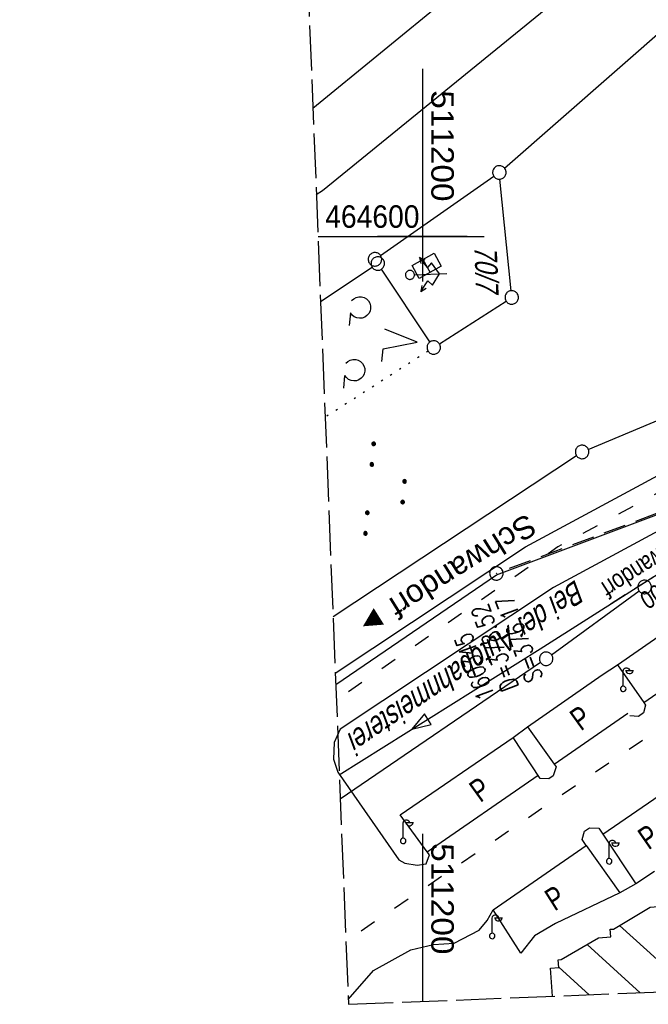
# Model space of a CAD drawing. Extents: x 511155 to 511479, y 464515 to 465450.
# Tile 1 of 41: x 511155 to 511225, y 464515 to 464624. Entities that reach past the tile are written whole.
import ezdxf

# ---------------------------------------------------------------- set-up
doc = ezdxf.new("R2010")
doc.units = 0
doc.header["$LTSCALE"] = 10
doc.header["$MEASUREMENT"] = 0
for name, pattern in [('ACAD_ISO03W100', [30, 12, -18]), ('LT00', [0]), ('LT14', [0.6, 0.5, -0.1]), ('PUNKTX2_STR', [0.6, 0.1, -0.5]), ('STRICHLINIE2', [0.375, 0.25, -0.125])]:
    doc.linetypes.add(name, pattern=pattern)
doc.layers.get('0').update_dxf_attribs({"linetype": 'LT00'})
for name, color, linetype in [('--EK_Haltung', 7, 'STRICHLINIE2'), ('--EK_Schacht-Text', 5, 'LT00'), ('--EL_Haltung', 182, 'STRICHLINIE2'), ('ABWASSERLTG', 24, 'LT00'), ('ABWASSERLTG_FLIEßPF', 26, 'Continuous'), ('ABWASSERLTG_TEXT', 26, 'Continuous'), ('DFK_BEB_SCHR', 254, 'LT00'), ('DFK_BEBAUUNG', 250, 'LT00'), ('DFK_BES-NAME', 255, 'LT00'), ('DFK_BES-WEGE', 255, 'LT00'), ('DFK_FLUR_NR', 250, 'LT00'), ('DFK_GZPKT', 250, 'LT00'), ('DFK_KATASTER', 250, 'LT00'), ('DFK_NUTZUNG', 250, 'LT00'), ('DFK_NUTZUNGSGRENZE', 70, 'PUNKTX2_STR'), ('DFK_TOPO-ANL', 252, 'LT00'), ('DFK_TOPO-SYM', 252, 'LT00'), ('ORTSRICHTUNG', 7, 'Continuous'), ('V103_KA_PRUF', 182, 'LT00'), ('V103_RASTER', 250, 'LT00'), ('V104_KA_PRUF', 182, 'LT00'), ('V104_RASTER', 250, 'LT00'), ('WASSERLTG', 130, 'ACAD_ISO03W100')]:
    doc.layers.add(name, color=color, linetype=linetype)
doc.layers.add('-BLATT_103-RAND', color=7, linetype='LT14', plot=False)
doc.styles.add('Beschrift', font='ARIAL.TTF')
doc.styles.add('schachtbeschriftung', font='romans.shx', dxfattribs={"width": 0.75, "height": 2})
doc.styles.get("Standard").update_dxf_attribs({"font": 'ARIAL.TTF'})
doc.styles.add('Versorgungsltg', font='ARIAL.TTF', dxfattribs={"width": 0.8, "height": 2})

# ---------------------------------------------------------------- blocks, each defined once
blk = doc.blocks.new('SYMB7010')
at = {"color": 0, "linetype": 'ByBlock'}
for points in [[(-0.031408, 0.499213), (-0.093728, 0.49134), (-0.15457, 0.475719), (-0.212975, 0.452595), (-0.268021, 0.422333), (-0.31884, 0.385411), (-0.36463, 0.342411), (-0.40467, 0.29401), (-0.438329, 0.240973), (-0.465074, 0.184136), (-0.484486, 0.124395), (-0.496256, 0.062692), (-0.5002, 0)], [(-0.5002, 0), (-0.496256, -0.062692), (-0.484486, -0.124395), (-0.465075, -0.184136), (-0.438329, -0.240973), (-0.404671, -0.29401), (-0.36463, -0.342411), (-0.31884, -0.385411), (-0.268021, -0.422333), (-0.212975, -0.452595), (-0.154571, -0.475719), (-0.093728, -0.49134), (-0.031408, -0.499213), (0.031408, -0.499213)], [(0.5002, 0), (0.496256, 0.062692), (0.484485, 0.124395), (0.465074, 0.184136), (0.438329, 0.240973), (0.40467, 0.29401), (0.36463, 0.342411), (0.31884, 0.385411), (0.268021, 0.422333), (0.212975, 0.452595), (0.15457, 0.475719), (0.093728, 0.49134), (0.031408, 0.499213), (-0.031408, 0.499213)], [(0.031408, -0.499213), (0.093728, -0.491341), (0.15457, -0.475719), (0.212975, -0.452595), (0.268021, -0.422333), (0.31884, -0.385411), (0.36463, -0.342411), (0.404671, -0.294011), (0.438329, -0.240974), (0.465075, -0.184136), (0.484486, -0.124395), (0.496256, -0.062692), (0.500201, 0)]]:
    blk.add_lwpolyline(points, dxfattribs=at)
blk = doc.blocks.new('SYMB7317')
at = {"color": 0, "linetype": 'ByBlock'}
blk.add_line((0, 0.061), (0, 0.4), dxfattribs=at)
for points in [[(0, 0.4), (0.004222, 0.423941), (0.016377, 0.444995), (0.035, 0.460622), (0.057845, 0.468937), (0.082155, 0.468937), (0.105, 0.460622), (0.123623, 0.444995), (0.135779, 0.423941), (0.14, 0.4)], [(0.23, 0.4), (0.21, 0.4), (0.14, 0.4), (0.07, 0.4), (0.05, 0.4)], [(0.21, 0.4), (0.205779, 0.376059), (0.193623, 0.355005), (0.175, 0.339378), (0.152155, 0.331063), (0.127845, 0.331063), (0.105, 0.339378), (0.086377, 0.355005), (0.074222, 0.376059), (0.07, 0.4)], [(0.061, 0), (0.056881, 0.022036), (0.04508, 0.041095), (0.02719, 0.054605), (0.005628, 0.06074), (-0.016693, 0.058671), (-0.036761, 0.048679), (-0.051863, 0.032112), (-0.059961, 0.011209), (-0.059961, -0.011209)], [(0.005628, -0.06074), (0.02719, -0.054605), (0.04508, -0.041095), (0.056881, -0.022036), (0.061, 0)], [(-0.059961, -0.011209), (-0.051863, -0.032112), (-0.036761, -0.048679), (-0.016693, -0.058671), (0.005628, -0.06074)]]:
    blk.add_lwpolyline(points, dxfattribs=at)
blk = doc.blocks.new('SYMB7310')
at = {"color": 0, "linetype": 'ByBlock'}
for p, q in [((0, 0.5002), (0, 4.1)), ((1.886, 1.148), (0.738, 1.968))]:
    blk.add_line(p, q, dxfattribs=at)
for points in [[(0, 3.28), (-1.23, 2.46), (-0.738, 1.968), (-1.886, 1.148)], [(0.738, 1.968), (1.23, 2.46), (0, 3.28)], [(-1.558, 1.763), (-1.886, 1.148), (-1.23, 1.271)], [(1.23, 1.271), (1.886, 1.148), (1.558, 1.763)], [(-0.031408, 0.499213), (-0.093728, 0.49134), (-0.15457, 0.475719), (-0.212975, 0.452595), (-0.268021, 0.422333), (-0.31884, 0.385411), (-0.36463, 0.342411), (-0.40467, 0.29401), (-0.438329, 0.240973), (-0.465074, 0.184136), (-0.484486, 0.124395), (-0.496256, 0.062692), (-0.5002, 0)], [(-0.5002, 0), (-0.496256, -0.062692), (-0.484486, -0.124395), (-0.465074, -0.184136), (-0.438329, -0.240973), (-0.404671, -0.29401), (-0.36463, -0.342411), (-0.31884, -0.385411), (-0.268021, -0.422333), (-0.212975, -0.452595), (-0.15457, -0.475719), (-0.093728, -0.49134), (-0.031408, -0.499213), (0.031408, -0.499213), (0.093728, -0.49134), (0.15457, -0.475719), (0.212975, -0.452595), (0.268021, -0.422333), (0.31884, -0.385411), (0.36463, -0.342411), (0.404671, -0.29401), (0.438329, -0.240973), (0.465075, -0.184136), (0.484486, -0.124395), (0.496256, -0.062692), (0.500201, 0)], [(0.5002, 0), (0.496256, 0.062692), (0.484485, 0.124395), (0.465074, 0.184136), (0.438329, 0.240973), (0.40467, 0.29401), (0.36463, 0.34241), (0.31884, 0.385411), (0.268021, 0.422333), (0.212975, 0.452595), (0.15457, 0.475719), (0.093728, 0.49134), (0.031408, 0.499213), (-0.031408, 0.499213)]]:
    blk.add_lwpolyline(points, dxfattribs=at)
blk = doc.blocks.new('ABWASSER-FLIEßPF')
at = {"layer": 'ABWASSERLTG_FLIEßPF'}
for p, q in [((0, 0), (-2.11, 0.7)), ((-2.11, 0.7), (-2.11, -0.7)), ((-2.11, -0.7), (0, 0))]:
    blk.add_line(p, q, dxfattribs=at)
blk = doc.blocks.new('SYMB7201')
at = {"color": 0, "linetype": 'ByBlock'}
for p, q in [((0, 0.385), (-0.11, 0.015)), ((-0.255, -0.385), (-0.115, -0.385)), ((0.445, -0.385), (0.585, -0.385))]:
    blk.add_line(p, q, dxfattribs=at)
for points in [[(0.25, 0.015), (0.11, 0.015), (0, 0.385)], [(-0.393816, -0.383308), (-0.416239, -0.362945), (-0.432849, -0.337617), (-0.442589, -0.308936), (-0.444836, -0.27873), (-0.439449, -0.248923), (-0.426769, -0.221415), (-0.407606, -0.197958), (-0.38318, -0.180047), (-0.355047, -0.168823), (-0.325, -0.165), (-0.294953, -0.168823), (-0.26682, -0.180047), (-0.242394, -0.197959), (-0.223231, -0.221415), (-0.210551, -0.248923), (-0.205164, -0.27873), (-0.207411, -0.308936), (-0.21715, -0.337617), (-0.233761, -0.362945), (-0.256184, -0.383308)], [(0.306185, -0.383308), (0.283761, -0.362945), (0.267151, -0.337617), (0.257411, -0.308936), (0.255164, -0.27873), (0.260552, -0.248923), (0.273231, -0.221415), (0.292394, -0.197958), (0.31682, -0.180047), (0.344953, -0.168823), (0.375, -0.165), (0.405047, -0.168823), (0.43318, -0.180047), (0.457606, -0.197959), (0.476769, -0.221415), (0.489449, -0.248923), (0.494836, -0.27873), (0.492589, -0.308936), (0.48285, -0.337617), (0.466239, -0.362945), (0.443816, -0.383308)]]:
    blk.add_lwpolyline(points, dxfattribs=at)
blk = doc.blocks.new('SYMB0003')
at = {"color": 0, "linetype": 'ByBlock'}
for p, q in [((-0.015712, 0), (0.010166, 0.012015)), ((0, -0.021257), (-0.015712, 0)), ((0.010166, 0.012015), (0, -0.021257))]:
    blk.add_line(p, q, dxfattribs=at)
for points in [[(-0.031395, 0.499013), (-0.093691, 0.491144), (-0.154509, 0.475528), (-0.21289, 0.452414), (-0.267913, 0.422164), (-0.318712, 0.385257), (-0.364484, 0.342274), (-0.404509, 0.293893), (-0.438154, 0.240877), (-0.464888, 0.184062), (-0.484292, 0.124345), (-0.496058, 0.062667), (-0.5, 0)], [(-0.5, 0), (-0.496058, -0.062667), (-0.484292, -0.124345), (-0.464888, -0.184062), (-0.438154, -0.240877), (-0.404509, -0.293893), (-0.364485, -0.342274), (-0.318712, -0.385257), (-0.267914, -0.422164), (-0.21289, -0.452414), (-0.154509, -0.475529), (-0.093691, -0.491144), (-0.031395, -0.499014), (0.031395, -0.499014)], [(0.5, 0), (0.496057, 0.062667), (0.484292, 0.124345), (0.464888, 0.184062), (0.438153, 0.240877), (0.404509, 0.293893), (0.364484, 0.342274), (0.318712, 0.385257), (0.267913, 0.422164), (0.21289, 0.452414), (0.154509, 0.475528), (0.093691, 0.491144), (0.031395, 0.499013), (-0.031395, 0.499013)], [(0.031395, -0.499014), (0.093691, -0.491144), (0.154509, -0.475529), (0.21289, -0.452414), (0.267914, -0.422164), (0.318712, -0.385257), (0.364485, -0.342274), (0.404509, -0.293893), (0.438154, -0.240877), (0.464889, -0.184062), (0.484292, -0.124345), (0.496058, -0.062667), (0.5, 0)]]:
    blk.add_lwpolyline(points, dxfattribs=at)
blk = doc.blocks.new('SYMB7111')
at = {"color": 0, "linetype": 'ByBlock'}
for p, q in [((-0.13, 0.202919), (-0.13, 0.177081)), ((-0.125, 0.172895), (-0.125, 0.207105)), ((-0.12, 0.209164), (-0.12, 0.170836)), ((-0.115, 0.170204), (-0.115, 0.209796)), ((-0.11, 0.209164), (-0.11, 0.170836)), ((-0.105, 0.172895), (-0.105, 0.207105)), ((-0.1, 0.202919), (-0.1, 0.177081)), ((-0.095, 0.189874), (-0.095, 0.190146)), ((0.1, 0.202919), (0.1, 0.177081)), ((0.105, 0.172895), (0.105, 0.207105)), ((0.11, 0.209164), (0.11, 0.170836)), ((0.115, 0.170204), (0.115, 0.209796)), ((0.12, 0.209164), (0.12, 0.170836)), ((0.125, 0.172895), (0.125, 0.207105)), ((0.13, 0.202919), (0.13, 0.177081)), ((0.135, 0.189874), (0.135, 0.190146)), ((-0.515, -0.177081), (-0.515, -0.202919)), ((-0.51, -0.207105), (-0.51, -0.172895)), ((-0.505, -0.170836), (-0.505, -0.209164)), ((-0.5, -0.209796), (-0.5, -0.170204)), ((-0.495, -0.170836), (-0.495, -0.209164)), ((-0.49, -0.207105), (-0.49, -0.172895)), ((-0.485, -0.177081), (-0.485, -0.202919)), ((-0.48, -0.190126), (-0.48, -0.189854)), ((-0.285, -0.177081), (-0.285, -0.202919)), ((-0.28, -0.207105), (-0.28, -0.172895)), ((-0.275, -0.170836), (-0.275, -0.209164)), ((-0.27, -0.209796), (-0.27, -0.170204)), ((-0.265, -0.170836), (-0.265, -0.209164)), ((-0.26, -0.207105), (-0.26, -0.172895)), ((-0.255, -0.177081), (-0.255, -0.202919)), ((-0.25, -0.190126), (-0.25, -0.189854)), ((0.255, -0.177081), (0.255, -0.202919)), ((0.26, -0.207105), (0.26, -0.172895)), ((0.265, -0.170836), (0.265, -0.209164)), ((0.27, -0.209796), (0.27, -0.170204)), ((0.275, -0.170836), (0.275, -0.209164)), ((0.28, -0.207105), (0.28, -0.172895)), ((0.285, -0.177081), (0.285, -0.202919)), ((0.29, -0.190126), (0.29, -0.189854)), ((0.485, -0.177081), (0.485, -0.202919)), ((0.49, -0.207105), (0.49, -0.172895)), ((0.495, -0.170836), (0.495, -0.209164)), ((0.5, -0.209796), (0.5, -0.170204)), ((0.505, -0.170836), (0.505, -0.209164)), ((0.51, -0.207105), (0.51, -0.172895)), ((0.515, -0.177081), (0.515, -0.202919)), ((0.52, -0.190126), (0.52, -0.189854))]:
    blk.add_line(p, q, dxfattribs=at)
for points in [[(-0.095, 0.19), (-0.096981, 0.198678), (-0.10253, 0.205637), (-0.11055, 0.209499), (-0.11945, 0.209499), (-0.12747, 0.205637), (-0.133019, 0.198678), (-0.135, 0.19), (-0.133019, 0.181322), (-0.12747, 0.174363), (-0.11945, 0.170501), (-0.11055, 0.170501), (-0.10253, 0.174363), (-0.096981, 0.181322), (-0.095, 0.19)], [(0.135, 0.19), (0.133019, 0.198678), (0.12747, 0.205637), (0.11945, 0.209499), (0.11055, 0.209499), (0.10253, 0.205637), (0.096981, 0.198678), (0.095, 0.19), (0.096981, 0.181322), (0.10253, 0.174363), (0.11055, 0.170501), (0.11945, 0.170501), (0.12747, 0.174363), (0.133019, 0.181322), (0.135, 0.19)], [(-0.48, -0.19), (-0.481981, -0.181322), (-0.48753, -0.174363), (-0.49555, -0.170501), (-0.50445, -0.170501), (-0.51247, -0.174363), (-0.518019, -0.181322), (-0.52, -0.19), (-0.518019, -0.198678), (-0.51247, -0.205637), (-0.50445, -0.209499), (-0.49555, -0.209499), (-0.48753, -0.205637), (-0.481981, -0.198678), (-0.48, -0.19)], [(-0.25, -0.19), (-0.251981, -0.181322), (-0.25753, -0.174363), (-0.26555, -0.170501), (-0.27445, -0.170501), (-0.28247, -0.174363), (-0.288019, -0.181322), (-0.29, -0.19), (-0.288019, -0.198678), (-0.28247, -0.205637), (-0.27445, -0.209499), (-0.26555, -0.209499), (-0.25753, -0.205637), (-0.251981, -0.198678), (-0.25, -0.19)], [(0.29, -0.19), (0.288019, -0.181322), (0.28247, -0.174363), (0.27445, -0.170501), (0.26555, -0.170501), (0.25753, -0.174363), (0.251981, -0.181322), (0.25, -0.19), (0.251981, -0.198678), (0.25753, -0.205637), (0.26555, -0.209499), (0.27445, -0.209499), (0.28247, -0.205637), (0.288019, -0.198678), (0.29, -0.19)], [(0.52, -0.19), (0.518019, -0.181322), (0.51247, -0.174363), (0.50445, -0.170501), (0.49555, -0.170501), (0.48753, -0.174363), (0.481981, -0.181322), (0.48, -0.19), (0.481981, -0.198678), (0.48753, -0.205637), (0.49555, -0.209499), (0.50445, -0.209499), (0.51247, -0.205637), (0.518019, -0.198678), (0.52, -0.19)]]:
    blk.add_lwpolyline(points, dxfattribs=at)

msp = doc.modelspace()

# ---------------------------------------------------------------- linework, layer by layer
at = {"layer": '--EK_Haltung'}
for p, q in [((511292.82, 464594.06), (511208.94, 464562.77)), ((511241.58, 464572.19), (511221.01, 464559.12))]:
    msp.add_line(p, q, dxfattribs=at)
at = {"layer": '--EL_Haltung'}
msp.add_line((511292.82, 464594.06), (511208.94, 464562.77), dxfattribs=at)
at = {"layer": '-BLATT_103-RAND'}
msp.add_lwpolyline([(511155.19, 465438.82), (511191.77, 464514.55), (511478.54, 464525.89), (511441.97, 465450.17), (511155.19, 465438.82)], dxfattribs=at)
at = {"layer": 'ABWASSERLTG'}
for points in [[(511190.36, 464550.15), (511208.27, 464562.34), (511293.52, 464594.32), (511308.53, 464593.49), (511310.65, 464680.72), (511380.88, 464695.54), (511393.73, 464686.51), (511422.19, 464665.7), (511435.76, 464661.23), (511464.41, 464674.85)], [(511190.76, 464540.09), (511213.13, 464554.12), (511242.24, 464572.61), (511281.6, 464584.41), (511284.62, 464595.97), (511318.78, 464591.23), (511361.25, 464589.5), (511391.4, 464589.08), (511423.02, 464589.19)]]:
    msp.add_lwpolyline(points, dxfattribs=at)
at = {"layer": 'DFK_BEB_SCHR'}
for p, q in [((511200.07, 464597.43), (511200.86, 464596)), ((511229.96, 464516.06), (511221.96, 464523.33)), ((511218.35, 464521.21), (511224.26, 464515.83)), ((511218.56, 464515.61), (511215.18, 464518.69))]:
    msp.add_line(p, q, dxfattribs=at)
at = {"layer": 'DFK_BEBAUUNG'}
for points in [[(511201.32, 464598.13), (511202.11, 464596.7), (511199.65, 464595.33), (511198.86, 464596.76), (511201.32, 464598.13)], [(511214.48, 464515.44), (511214.4, 464516.5), (511214.27, 464518.55), (511215.18, 464518.63), (511215.11, 464519.49), (511215.46, 464519.52), (511219.59, 464521.93), (511220.96, 464522.04), (511220.89, 464522.89), (511221.26, 464522.91), (511225.36, 464525.36), (511226.71, 464525.47), (511226.64, 464526.32), (511227.01, 464526.36), (511231.14, 464528.79), (511232.49, 464528.87), (511232.44, 464529.71), (511232.8, 464529.75), (511235.24, 464534.25), (511250.55, 464539.99), (511251.17, 464538.34), (511252.82, 464538.94), (511260.93, 464517.28)]]:
    msp.add_lwpolyline(points, dxfattribs=at)
at = {"layer": 'DFK_KATASTER'}
for p, q in [((511209.13, 464607.61), (511237.38, 464632.34)), ((511195.35, 464597.88), (511207.96, 464606.69)), ((511209.88, 464593.96), (511208.64, 464606.37)), ((511188.67, 464592.75), (511194.42, 464596.56)), ((511200.85, 464588.26), (511195.46, 464596.36)), ((511201.9, 464588.04), (511209.32, 464592.8)), ((511218.47, 464576.3), (511238.72, 464584.77)), ((511217.15, 464575.6), (511190.06, 464557.65)), ((511214.39, 464553.44), (511224.13, 464560.55)), ((511213.16, 464552.58), (511190.86, 464537.37))]:
    msp.add_line(p, q, dxfattribs=at)
at = {"layer": 'DFK_NUTZUNGSGRENZE', "ltscale": 0.2}
msp.add_line((511200.64, 464587.23), (511189.18, 464579.86), dxfattribs=at)
at = {"layer": 'DFK_TOPO-ANL'}
for p, q in [((511187.82, 464614.27), (511214.73, 464636.31)), ((511220.08, 464630.48), (511188.89, 464605.07)), ((511188.89, 464605.07), (511188.2, 464604.61)), ((511211.47, 464565.47), (511234.89, 464578.1)), ((511236.97, 464572.99), (511214.6, 464560.94)), ((511190.31, 464551.4), (511211.47, 464565.47)), ((511214.6, 464560.94), (511190.84, 464545.15)), ((511221.72, 464552.34), (511228, 464556.7)), ((511224.64, 464548.15), (511230.81, 464552.42)), ((511220.03, 464551.22), (511221.72, 464552.34)), ((511221.72, 464552.34), (511224.64, 464548.15)), ((511211.71, 464545.42), (511220.03, 464551.22)), ((511224.64, 464548.15), (511224.85, 464547.85)), ((511214.67, 464541.26), (511222.88, 464546.94)), ((511224.62, 464546.98), (511224.07, 464546.56)), ((511224.85, 464547.85), (511224.62, 464546.98)), ((511224.07, 464546.56), (511223.08, 464546.64)), ((511190.84, 464545.15), (511190.17, 464543.67)), ((511210.09, 464544.24), (511211.71, 464545.42)), ((511211.71, 464545.42), (511214.67, 464541.26)), ((511190.17, 464543.67), (511190.11, 464541.84)), ((511197.53, 464535.62), (511210.09, 464544.24)), ((511213.13, 464539.69), (511210.09, 464544.24)), ((511190.11, 464541.84), (511190.59, 464540.39)), ((511190.59, 464540.39), (511197.37, 464530.62)), ((511214.88, 464540.96), (511214.57, 464539.98)), ((511214.67, 464541.26), (511214.88, 464540.96)), ((511200.54, 464531.5), (511212.9, 464540.04)), ((511214.08, 464539.62), (511213.13, 464539.69)), ((511214.57, 464539.98), (511214.08, 464539.62)), ((511220.07, 464533.49), (511228.66, 464539.37)), ((511200.54, 464531.5), (511197.53, 464535.62)), ((511217.8, 464532.9), (511218.06, 464533.81)), ((511218.06, 464533.81), (511218.59, 464534.19)), ((511218.59, 464534.19), (511219.64, 464534.13)), ((511219.64, 464534.13), (511220.07, 464533.49)), ((511218.24, 464532.22), (511217.8, 464532.9)), ((511220.07, 464533.49), (511223.77, 464527.96)), ((511207.89, 464525.07), (511218.24, 464532.22)), ((511218.24, 464532.22), (511221.97, 464526.95)), ((511197.37, 464530.62), (511198.07, 464530.27)), ((511200.44, 464530.16), (511200.78, 464531.18)), ((511200.78, 464531.18), (511200.54, 464531.5)), ((511198.07, 464530.27), (511199.43, 464530.04)), ((511199.43, 464530.04), (511200.44, 464530.16)), ((511225.85, 464529.31), (511223.77, 464527.96)), ((511223.77, 464527.96), (511221.97, 464526.95)), ((511221.97, 464526.95), (511214.81, 464523.55)), ((511207.2, 464523.86), (511207.89, 464525.07)), ((511210.97, 464520.22), (511207.89, 464525.07)), ((511206.31, 464522.8), (511207.2, 464523.86)), ((511214.81, 464523.55), (511212.48, 464522.18)), ((511203.55, 464521.36), (511206.31, 464522.8)), ((511212.48, 464522.18), (511210.97, 464520.22)), ((511198.71, 464520.61), (511201.25, 464521.2)), ((511201.25, 464521.2), (511203.55, 464521.36)), ((511194.58, 464518.31), (511198.71, 464520.61)), ((511191.75, 464515.09), (511194.58, 464518.31))]:
    msp.add_line(p, q, dxfattribs=at)
at = {"layer": 'V103_RASTER'}
for p, q in [((511200, 464605), (511200, 464595)), ((511188.39, 464600), (511206.89, 464600)), ((511200, 464533.51), (511200, 464514.87))]:
    msp.add_line(p, q, dxfattribs=at)
at = {"layer": 'V104_RASTER'}
for p, q in [((511200, 464618.64), (511200, 464599.8)), ((511205, 464600), (511195, 464600))]:
    msp.add_line(p, q, dxfattribs=at)
at = {"layer": 'WASSERLTG', "ltscale": 0.015, "flags": 128}
for points in [[(511312.18, 464679.65), (511310.93, 464596.33), (511307.62, 464595.82), (511301.24, 464595.07), (511291.78, 464593.59), (511280.74, 464591.92), (511271.55, 464589.6), (511263.08, 464587.35), (511252.68, 464583.73), (511238.12, 464577.89), (511215.09, 464565.45), (511190.43, 464548.38)], [(511291.85, 464518.51), (511289.4, 464551.6), (511288.1, 464563.72), (511232.85, 464549.55), (511191.49, 464521.55)]]:
    msp.add_lwpolyline(points, dxfattribs=at)

# ---------------------------------------------------------------- block references
at = {"layer": 'ABWASSERLTG_FLIEßPF', "rotation": 212.0763229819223}
msp.add_blockref('ABWASSER-FLIEßPF', (511198.84, 464545.16), dxfattribs=at)
at = {"layer": 'DFK_GZPKT', "xscale": 1.500000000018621, "yscale": 1.5, "zscale": 1.5, "rotation": 264.7377099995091}
for p in [(511208.57, 464607.12), (511194.73, 464597.45), (511195.04, 464596.98), (511209.95, 464593.21), (511201.27, 464587.64), (511217.78, 464576.01), (511224.74, 464560.99), (511213.78, 464553)]:
    msp.add_blockref('SYMB7010', p, dxfattribs=at)
at = {"layer": 'DFK_NUTZUNG', "yscale": 10, "zscale": 10}
for name, p, xscale, rotation in [('SYMB7201', (511195.59, 464588.59), 10.00000000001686, 264.7377100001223), ('SYMB7111', (511196.02, 464571.76), 9.999999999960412, 264.7377000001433)]:
    msp.add_blockref(name, p, dxfattribs=dict(at, xscale=xscale, rotation=rotation))
at = {"layer": 'DFK_TOPO-SYM', "rotation": 272.2662000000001}
msp.add_blockref('SYMB7310', (511198.62, 464595.72), dxfattribs=at)
at = {"layer": 'DFK_TOPO-SYM', "xscale": 5, "yscale": 5, "zscale": 5, "rotation": 0.001160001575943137}
for p in [(511222.36, 464549.65), (511197.87, 464532.73), (511220.79, 464530.46), (511207.77, 464522.15)]:
    msp.add_blockref('SYMB7317', p, dxfattribs=at)
at = {"layer": 'V103_KA_PRUF', "xscale": 1.499999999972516, "yscale": 1.5, "zscale": 1.5, "rotation": 272.266200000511}
msp.add_blockref('SYMB0003', (511208.24, 464562.5), dxfattribs=at)
at = {"layer": 'V104_KA_PRUF', "xscale": 1.499999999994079, "yscale": 1.5, "zscale": 1.5, "rotation": 264.4991999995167}
msp.add_blockref('SYMB0003', (511208.24, 464562.5), dxfattribs=at)

# ---------------------------------------------------------------- texts
at = {"layer": '--EK_Schacht-Text', "style": 'schachtbeschriftung', "width": 0.75}
for s, p in [('D=378.52', (511210.77, 464549.85)), ('S=376.17', (511213.47, 464550.86)), ('160345', (511208.08, 464548.85))]:
    msp.add_text(s, height=2, rotation=-249.5352, dxfattribs=at).set_placement(p)
at = {"layer": 'ABWASSERLTG_TEXT', "insert": (511228.57, 464563.8), "char_height": 2, "attachment_point": 5, "rotation": 212.307, "style": 'Versorgungsltg'}
msp.add_mtext('RWK B 400\\PStadt Schwandorf', dxfattribs=at)
at = {"layer": 'DFK_BES-NAME', "oblique": 13.754, "width": 0.75}
msp.add_text('Bei der Autobahnmeisterei', height=2.5, rotation=214.1578, dxfattribs=at).set_placement((511217.11, 464561.88))
at = {"layer": 'DFK_BES-WEGE', "width": 0.75}
for rotation, p in [(35.7532, (511217.63, 464544.9)), (35.7532, (511206.44, 464536.93)), (34.6942, (511225.16, 464531.66)), (32.3483, (511214.71, 464524.86))]:
    msp.add_text('P', height=2.5, rotation=rotation, dxfattribs=at).set_placement(p)
at = {"layer": 'DFK_FLUR_NR', "oblique": 13.754, "width": 0.75}
msp.add_text('70/7', height=2.5, rotation=272.2662, dxfattribs=at).set_placement((511205.78, 464598.93))
at = {"layer": 'ORTSRICHTUNG', "insert": (511201.93, 464563.23), "char_height": 2.5, "attachment_point": 8, "rotation": 212.0036, "style": 'Beschrift'}
msp.add_mtext('Schwandorf ►', dxfattribs=at)
at = {"layer": 'V103_RASTER'}
for s, rotation, width, p in [(' 464600', -0.0005, 0.9, (511188.32, 464600.96)), (' 511200', -90.0005, 1.063, (511201, 464533.51))]:
    msp.add_text(s, height=2.5, rotation=rotation, dxfattribs=dict(at, width=width)).set_placement(p)
at = {"layer": 'V104_RASTER', "width": 1.063}
msp.add_text(' 511200', height=2.5, rotation=-89.9986, dxfattribs=at).set_placement((511201, 464617.3))

doc.saveas('drawing.dxf')
